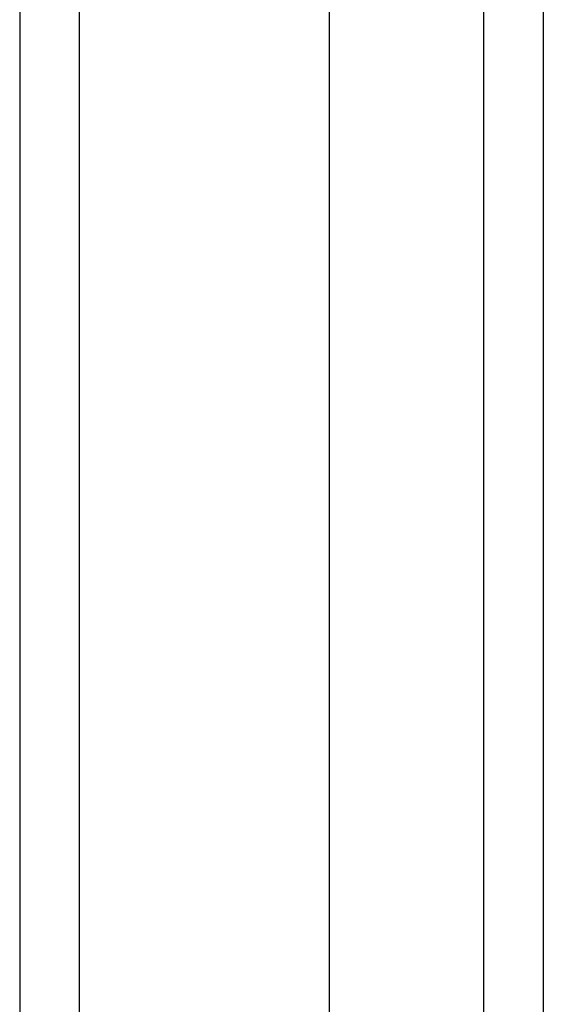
# Model space of a CAD drawing. Header units: inches. Extents: x 0 to 215, y -25 to 140.
# Tile 23 of 63: x 92.945 to 93.811, y 85.395 to 87.025. Entities that reach past the tile are written whole.
import ezdxf

# ---------------------------------------------------------------- set-up
doc = ezdxf.new("R2010")
doc.units = ezdxf.units.IN
doc.header["$LTSCALE"] = 12.924396
doc.header["$MEASUREMENT"] = 0
doc.layers.add('Visible Edges(ANSI)', color=7, linetype='Continuous', lineweight=25)
doc.layers.add('Visible Tangent Edges(ANSI)', color=7, linetype='Continuous', lineweight=25)

msp = doc.modelspace()

# ---------------------------------------------------------------- linework, layer by layer
at = {"layer": 'Visible Edges(ANSI)'}
for p, q in [((92.9449, 88.5555), (92.9449, 58.7504)), ((93.4567, 87.7572), (93.4567, 59.5486)), ((93.8111, 87.7572), (93.8111, 59.5486))]:
    msp.add_line(p, q, dxfattribs=at)
at = {"layer": 'Visible Tangent Edges(ANSI)'}
for p, q in [((93.0439, 58.7504), (93.0439, 88.5555)), ((93.7121, 87.8873), (93.7121, 59.4186))]:
    msp.add_line(p, q, dxfattribs=at)

doc.saveas('drawing.dxf')
